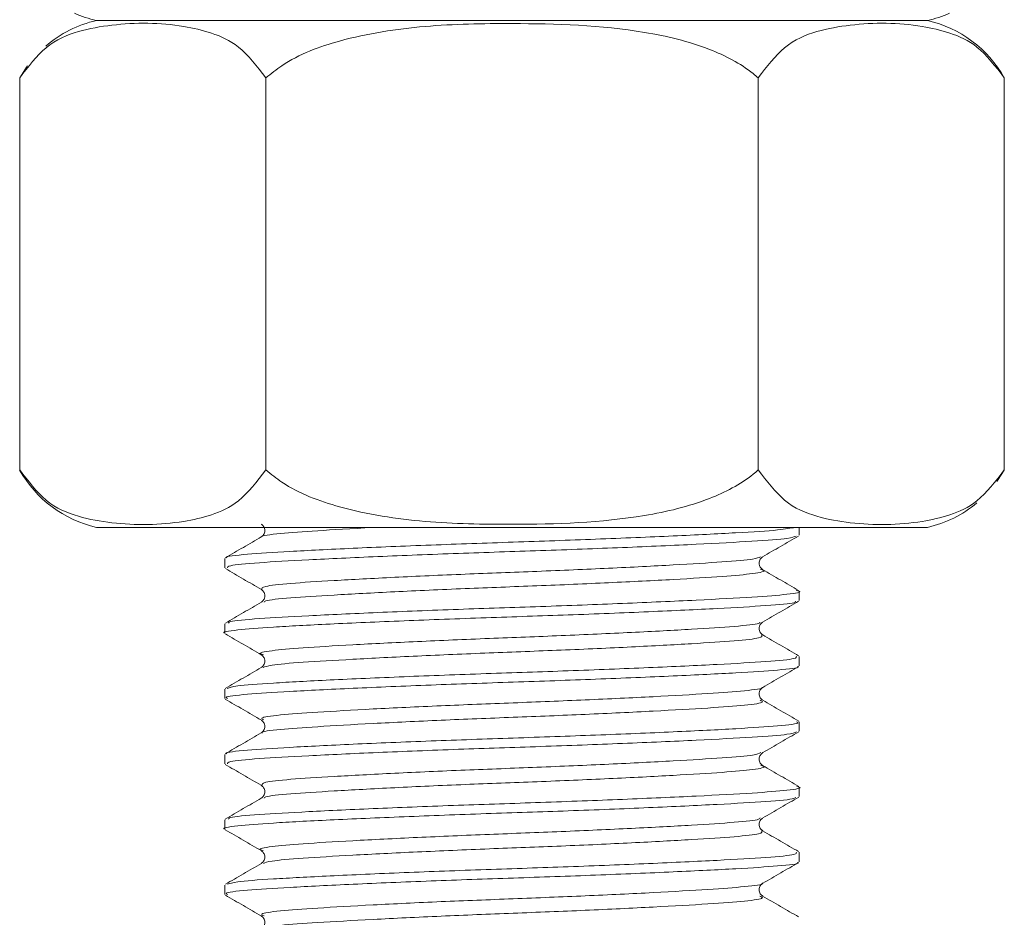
# Model space of a CAD drawing. Header units: millimetres. Extents: x 0 to 210, y 0 to 297.
# Tile 4 of 24: x 55 to 67, y 213 to 224. Entities that reach past the tile are written whole.
import ezdxf

# ---------------------------------------------------------------- set-up
doc = ezdxf.new("R2010")
doc.units = ezdxf.units.MM

msp = doc.modelspace()

# ---------------------------------------------------------------- linework, layer by layer
at = {"color": 179, "linetype": 'Continuous', "lineweight": 15}
for p, q in [((55.507, 224.214), (60.81, 224.214)), ((60.81, 224.214), (66.114, 224.214)), ((54.613, 223.617), (54.528, 223.485)), ((54.627, 223.637), (54.613, 223.617)), ((54.527, 223.483), (54.527, 218.479)), ((57.669, 223.483), (57.669, 218.479)), ((63.952, 223.483), (63.952, 218.479)), ((67.094, 223.483), (67.094, 218.479)), ((67.008, 218.344), (67.092, 218.476)), ((66.998, 218.33), (67.008, 218.344)), ((60.81, 217.747), (55.507, 217.747)), ((66.114, 217.747), (60.81, 217.747)), ((64.477, 217.646), (64.477, 217.747)), ((57.144, 217.35), (57.144, 217.229)), ((64.477, 216.813), (64.477, 216.933)), ((57.144, 216.516), (57.144, 216.396)), ((64.477, 215.979), (64.477, 216.1)), ((57.144, 215.683), (57.144, 215.563)), ((64.477, 215.146), (64.477, 215.266)), ((57.144, 214.85), (57.144, 214.729)), ((64.477, 214.313), (64.477, 214.433)), ((57.144, 214.016), (57.144, 213.896)), ((64.477, 213.479), (64.477, 213.6)), ((57.144, 213.183), (57.144, 213.063))]:
    msp.add_line(p, q, dxfattribs=at)
for centre, start, end in [((55.846, 222.737), 102.9485, 130.5868), ((55.846, 225.691), 245.9233, 257.0515), ((65.774, 225.691), 282.9485, 294.1691), ((65.774, 222.737), 29.4999, 77.0515), ((55.846, 219.224), 209.4999, 257.0515), ((65.774, 219.224), 282.9485, 309.7984)]:
    msp.add_arc(centre, 1.516, start, end, dxfattribs=at)
for points, knots in [([(54.527, 223.483), (54.636, 223.625), (54.865, 223.923), (55.278, 224.089), (55.865, 224.191), (56.436, 224.188), (56.975, 224.065), (57.342, 223.906), (57.556, 223.629), (57.669, 223.483)], [0, 0, 0, 0, 0.118291, 0.248509, 0.379381, 0.660101, 0.769044, 0.877621, 1, 1, 1, 1]), ([(63.952, 223.483), (64.061, 223.625), (64.29, 223.923), (64.703, 224.089), (65.29, 224.191), (65.861, 224.188), (66.4, 224.065), (66.767, 223.906), (66.981, 223.629), (67.094, 223.483)], [0, 0, 0, 0, 0.118291, 0.248509, 0.379381, 0.660101, 0.769044, 0.877621, 1, 1, 1, 1]), ([(57.669, 223.483), (57.736, 223.536), (58.013, 223.756), (58.704, 224.011), (59.7, 224.163), (61.005, 224.186), (62.231, 224.146), (63.271, 223.901), (63.748, 223.656), (63.931, 223.501), (63.952, 223.483)], [0, 0, 0, 0, 0.039392, 0.161561, 0.330425, 0.500093, 0.758928, 0.890049, 0.987259, 1, 1, 1, 1]), ([(54.527, 218.479), (54.636, 218.337), (54.865, 218.038), (55.278, 217.872), (55.865, 217.77), (56.436, 217.774), (56.975, 217.896), (57.342, 218.056), (57.556, 218.332), (57.669, 218.479)], [0, 0, 0, 0, 0.118291, 0.248509, 0.379381, 0.660101, 0.769044, 0.877621, 1, 1, 1, 1]), ([(57.669, 218.479), (57.736, 218.425), (58.013, 218.205), (58.704, 217.95), (59.7, 217.798), (61.005, 217.775), (62.231, 217.815), (63.271, 218.06), (63.748, 218.305), (63.931, 218.46), (63.952, 218.479)], [0, 0, 0, 0, 0.039392, 0.1615607, 0.3304249, 0.5000927, 0.758928, 0.8900495, 0.9872586, 1, 1, 1, 1]), ([(63.952, 218.479), (64.061, 218.337), (64.29, 218.038), (64.703, 217.872), (65.29, 217.77), (65.861, 217.774), (66.4, 217.896), (66.767, 218.056), (66.981, 218.332), (67.094, 218.479)], [0, 0, 0, 0, 0.118291, 0.248509, 0.379381, 0.660101, 0.769044, 0.877621, 1, 1, 1, 1]), ([(57.61, 217.788), (57.621, 217.78), (57.643, 217.763), (57.661, 217.706), (57.643, 217.649), (57.621, 217.632), (57.61, 217.624)], [0, 0, 0, 0, 0.248283, 0.499997, 0.751712, 1, 1, 1, 1]), ([(57.611, 217.625), (57.535, 217.58), (57.382, 217.492), (57.229, 217.403), (57.152, 217.359)], [0, 0, 0, 0, 0.499933, 1, 1, 1, 1]), ([(64.009, 217.371), (64.085, 217.415), (64.238, 217.504), (64.391, 217.592), (64.468, 217.636)], [0, 0, 0, 0, 0.499941, 1, 1, 1, 1]), ([(64.01, 217.207), (63.999, 217.216), (63.977, 217.233), (63.96, 217.29), (63.977, 217.346), (63.999, 217.363), (64.01, 217.372)], [0, 0, 0, 0, 0.2483018, 0.4999988, 0.7516964, 1, 1, 1, 1]), ([(57.153, 217.22), (57.229, 217.176), (57.382, 217.087), (57.535, 216.998), (57.612, 216.954)], [0, 0, 0, 0, 0.500063, 1, 1, 1, 1]), ([(64.468, 216.943), (64.391, 216.987), (64.238, 217.075), (64.085, 217.164), (64.009, 217.208)], [0, 0, 0, 0, 0.500062, 1, 1, 1, 1]), ([(57.61, 216.955), (57.621, 216.947), (57.643, 216.93), (57.661, 216.873), (57.643, 216.816), (57.621, 216.799), (57.61, 216.791)], [0, 0, 0, 0, 0.248341, 0.500002, 0.751663, 1, 1, 1, 1]), ([(57.612, 216.792), (57.535, 216.747), (57.382, 216.659), (57.229, 216.57), (57.153, 216.526)], [0, 0, 0, 0, 0.499944, 1, 1, 1, 1]), ([(64.009, 216.538), (64.086, 216.582), (64.239, 216.671), (64.392, 216.759), (64.468, 216.803)], [0, 0, 0, 0, 0.499934, 1, 1, 1, 1]), ([(64.01, 216.374), (63.999, 216.383), (63.977, 216.4), (63.96, 216.456), (63.977, 216.513), (63.999, 216.53), (64.01, 216.538)], [0, 0, 0, 0, 0.248395, 0.499999, 0.751605, 1, 1, 1, 1]), ([(57.152, 216.387), (57.228, 216.343), (57.381, 216.254), (57.534, 216.166), (57.611, 216.121)], [0, 0, 0, 0, 0.500068, 1, 1, 1, 1]), ([(64.469, 216.109), (64.392, 216.153), (64.239, 216.242), (64.086, 216.33), (64.01, 216.374)], [0, 0, 0, 0, 0.50005, 1, 1, 1, 1]), ([(57.611, 216.121), (57.621, 216.113), (57.643, 216.096), (57.661, 216.04), (57.643, 215.983), (57.621, 215.966), (57.611, 215.958)], [0, 0, 0, 0, 0.248404, 0.5, 0.751596, 1, 1, 1, 1]), ([(57.61, 215.957), (57.533, 215.913), (57.38, 215.824), (57.227, 215.736), (57.151, 215.691)], [0, 0, 0, 0, 0.4999507, 1, 1, 1, 1]), ([(64.01, 215.705), (64.087, 215.749), (64.24, 215.838), (64.393, 215.926), (64.47, 215.971)], [0, 0, 0, 0, 0.499932, 1, 1, 1, 1]), ([(64.01, 215.541), (63.999, 215.549), (63.977, 215.566), (63.96, 215.623), (63.977, 215.679), (63.999, 215.696), (64.01, 215.705)], [0, 0, 0, 0, 0.2483614, 0.5000018, 0.7516414, 1, 1, 1, 1]), ([(57.15, 215.554), (57.227, 215.51), (57.38, 215.422), (57.533, 215.333), (57.61, 215.289)], [0, 0, 0, 0, 0.500066, 1, 1, 1, 1]), ([(64.471, 215.274), (64.394, 215.319), (64.241, 215.407), (64.088, 215.496), (64.012, 215.54)], [0, 0, 0, 0, 0.500055, 1, 1, 1, 1]), ([(57.61, 215.288), (57.621, 215.28), (57.643, 215.263), (57.661, 215.206), (57.643, 215.149), (57.621, 215.132), (57.61, 215.124)], [0, 0, 0, 0, 0.248309, 0.499998, 0.751688, 1, 1, 1, 1]), ([(57.609, 215.123), (57.532, 215.079), (57.379, 214.99), (57.226, 214.902), (57.15, 214.858)], [0, 0, 0, 0, 0.499939, 1, 1, 1, 1]), ([(64.012, 214.872), (64.088, 214.917), (64.241, 215.005), (64.394, 215.094), (64.471, 215.138)], [0, 0, 0, 0, 0.499937, 1, 1, 1, 1]), ([(64.01, 214.707), (63.999, 214.716), (63.977, 214.733), (63.96, 214.79), (63.977, 214.846), (64, 214.863), (64.011, 214.872)], [0, 0, 0, 0, 0.2482766, 0.4999972, 0.7517192, 1, 1, 1, 1]), ([(57.15, 214.722), (57.226, 214.677), (57.379, 214.589), (57.532, 214.5), (57.609, 214.456)], [0, 0, 0, 0, 0.500059, 1, 1, 1, 1]), ([(64.47, 214.441), (64.394, 214.485), (64.241, 214.574), (64.088, 214.663), (64.011, 214.707)], [0, 0, 0, 0, 0.500066, 1, 1, 1, 1]), ([(57.61, 214.455), (57.621, 214.447), (57.643, 214.43), (57.661, 214.373), (57.643, 214.316), (57.621, 214.299), (57.61, 214.291)], [0, 0, 0, 0, 0.248319, 0.500003, 0.751686, 1, 1, 1, 1]), ([(57.611, 214.291), (57.534, 214.247), (57.381, 214.158), (57.228, 214.069), (57.151, 214.025)], [0, 0, 0, 0, 0.499931, 1, 1, 1, 1]), ([(64.012, 214.039), (64.088, 214.083), (64.241, 214.172), (64.394, 214.26), (64.471, 214.305)], [0, 0, 0, 0, 0.499946, 1, 1, 1, 1]), ([(64.01, 213.874), (63.999, 213.883), (63.977, 213.9), (63.96, 213.956), (63.977, 214.013), (63.999, 214.03), (64.01, 214.038)], [0, 0, 0, 0, 0.248384, 0.499999, 0.751615, 1, 1, 1, 1]), ([(57.15, 213.888), (57.227, 213.844), (57.38, 213.755), (57.533, 213.666), (57.609, 213.622)], [0, 0, 0, 0, 0.50005, 1, 1, 1, 1]), ([(64.468, 213.609), (64.392, 213.653), (64.239, 213.742), (64.086, 213.83), (64.009, 213.875)], [0, 0, 0, 0, 0.500067, 1, 1, 1, 1]), ([(57.611, 213.621), (57.621, 213.613), (57.643, 213.596), (57.661, 213.54), (57.643, 213.483), (57.621, 213.466), (57.611, 213.458)], [0, 0, 0, 0, 0.248407, 0.5, 0.751593, 1, 1, 1, 1]), ([(57.612, 213.458), (57.535, 213.414), (57.382, 213.325), (57.229, 213.237), (57.153, 213.193)], [0, 0, 0, 0, 0.499939, 1, 1, 1, 1]), ([(64.011, 213.205), (64.087, 213.249), (64.24, 213.338), (64.393, 213.426), (64.469, 213.471)], [0, 0, 0, 0, 0.499952, 1, 1, 1, 1]), ([(64.01, 213.041), (63.999, 213.049), (63.977, 213.066), (63.96, 213.123), (63.977, 213.179), (63.999, 213.196), (64.01, 213.205)], [0, 0, 0, 0, 0.248377, 0.500001, 0.751625, 1, 1, 1, 1]), ([(57.152, 213.053), (57.229, 213.009), (57.382, 212.921), (57.535, 212.832), (57.611, 212.788)], [0, 0, 0, 0, 0.500051, 1, 1, 1, 1]), ([(64.468, 212.776), (64.392, 212.82), (64.239, 212.909), (64.086, 212.997), (64.009, 213.041)], [0, 0, 0, 0, 0.500055, 1, 1, 1, 1]), ([(57.61, 212.788), (57.621, 212.78), (57.643, 212.763), (57.661, 212.706), (57.643, 212.649), (57.621, 212.632), (57.61, 212.624)], [0, 0, 0, 0, 0.248304, 0.499996, 0.75169, 1, 1, 1, 1])]:
    msp.add_open_spline(points, degree=3, knots=knots, dxfattribs=at)
at = {"color": 179, "linetype": 'Continuous', "lineweight": 0}
for points, knots in [([(57.17, 217.359), (57.167, 217.361), (57.143, 217.376), (57.402, 217.404), (57.939, 217.439), (58.757, 217.48), (59.75, 217.521), (60.827, 217.558), (61.903, 217.596), (62.895, 217.637), (63.692, 217.678), (64.243, 217.711), (64.366, 217.736), (64.423, 217.747)], [0, 0, 0, 0, 0.012403, 0.113259, 0.210782, 0.312132, 0.414419, 0.513203, 0.612155, 0.714482, 0.815731, 0.913235, 1, 1, 1, 1]), ([(59.104, 217.747), (59.081, 217.746), (58.769, 217.731), (58.306, 217.703), (57.826, 217.668), (57.602, 217.641), (57.621, 217.626), (57.623, 217.625)], [0, 0, 0, 0, 0.025087, 0.345135, 0.653085, 0.971569, 1, 1, 1, 1]), ([(64.437, 217.636), (64.412, 217.626), (64.356, 217.602), (63.906, 217.57), (63.189, 217.531), (62.247, 217.489), (61.19, 217.45), (60.104, 217.415), (59.073, 217.374), (58.188, 217.332), (57.547, 217.296), (57.182, 217.262), (57.18, 217.239), (57.179, 217.229)], [0, 0, 0, 0, 0.07256, 0.166237, 0.261774, 0.359757, 0.455893, 0.549236, 0.646375, 0.744064, 0.838149, 0.933166, 1, 1, 1, 1]), ([(63.98, 217.371), (63.959, 217.361), (63.91, 217.338), (63.519, 217.306), (62.892, 217.267), (62.067, 217.225), (61.143, 217.185), (60.193, 217.15), (59.29, 217.109), (58.516, 217.068), (57.952, 217.032), (57.612, 216.994), (57.617, 216.967), (57.619, 216.954)], [0, 0, 0, 0, 0.068524, 0.16003, 0.253353, 0.349068, 0.442978, 0.534157, 0.629046, 0.724474, 0.816377, 0.909193, 1, 1, 1, 1]), ([(63.983, 217.208), (63.997, 217.205), (64.069, 217.188), (63.915, 217.156), (63.529, 217.121), (62.89, 217.082), (62.068, 217.04), (61.142, 217.001), (60.192, 216.966), (59.29, 216.925), (58.514, 216.883), (57.958, 216.847), (57.656, 216.817), (57.649, 216.797), (57.647, 216.791)], [0, 0, 0, 0, 0.023698, 0.118965, 0.21051, 0.303876, 0.399633, 0.493584, 0.584803, 0.679735, 0.775205, 0.867149, 0.960005, 1, 1, 1, 1]), ([(57.194, 216.526), (57.196, 216.532), (57.204, 216.552), (57.551, 216.582), (58.187, 216.619), (59.073, 216.66), (60.104, 216.701), (61.19, 216.736), (62.248, 216.776), (63.186, 216.818), (63.917, 216.857), (64.358, 216.892), (64.533, 216.923), (64.454, 216.94), (64.439, 216.943)], [0, 0, 0, 0, 0.042567, 0.135409, 0.22734, 0.322793, 0.417708, 0.508915, 0.602851, 0.698591, 0.791941, 0.883474, 0.978725, 1, 1, 1, 1]), ([(64.428, 216.803), (64.427, 216.797), (64.424, 216.778), (64.086, 216.748), (63.459, 216.712), (62.579, 216.67), (61.55, 216.629), (60.466, 216.594), (59.405, 216.554), (58.462, 216.513), (57.721, 216.474), (57.28, 216.438), (57.091, 216.41), (57.145, 216.396), (57.146, 216.396)], [0, 0, 0, 0, 0.040938, 0.136052, 0.229952, 0.32753, 0.424696, 0.51804, 0.613993, 0.711926, 0.807548, 0.901077, 0.998432, 1, 1, 1, 1]), ([(63.975, 216.538), (63.974, 216.532), (63.97, 216.513), (63.676, 216.483), (63.128, 216.447), (62.358, 216.406), (61.458, 216.365), (60.509, 216.329), (59.581, 216.29), (58.755, 216.248), (58.109, 216.209), (57.714, 216.174), (57.554, 216.142), (57.624, 216.125), (57.639, 216.122)], [0, 0, 0, 0, 0.037224, 0.130319, 0.222223, 0.317731, 0.412834, 0.504195, 0.598111, 0.693966, 0.787557, 0.879098, 0.974388, 1, 1, 1, 1]), ([(63.997, 216.374), (64.002, 216.362), (64.011, 216.335), (63.683, 216.299), (63.126, 216.262), (62.358, 216.221), (61.458, 216.18), (60.508, 216.145), (59.582, 216.105), (58.752, 216.063), (58.118, 216.025), (57.713, 215.992), (57.658, 215.968), (57.633, 215.957)], [0, 0, 0, 0, 0.086361, 0.179161, 0.270774, 0.365978, 0.46078, 0.551851, 0.645469, 0.74102, 0.834314, 0.925565, 1, 1, 1, 1]), ([(57.176, 215.691), (57.205, 215.703), (57.268, 215.727), (57.733, 215.76), (58.459, 215.799), (59.406, 215.841), (60.465, 215.88), (61.55, 215.916), (62.579, 215.957), (63.458, 215.998), (64.09, 216.034), (64.444, 216.068), (64.441, 216.09), (64.439, 216.1)], [0, 0, 0, 0, 0.078261, 0.171578, 0.266983, 0.364694, 0.46043, 0.553562, 0.650508, 0.747864, 0.841551, 0.936451, 1, 1, 1, 1]), ([(64.454, 215.971), (64.457, 215.969), (64.484, 215.954), (64.232, 215.926), (63.704, 215.891), (62.893, 215.851), (61.904, 215.809), (60.828, 215.772), (59.751, 215.735), (58.757, 215.693), (57.941, 215.652), (57.396, 215.618), (57.132, 215.586), (57.171, 215.568), (57.181, 215.563)], [0, 0, 0, 0, 0.010305, 0.106616, 0.199616, 0.296187, 0.393788, 0.488173, 0.582391, 0.679953, 0.776625, 0.869644, 0.965839, 1, 1, 1, 1]), ([(64.001, 215.705), (64.002, 215.704), (64.024, 215.689), (63.804, 215.662), (63.343, 215.627), (62.633, 215.586), (61.768, 215.545), (60.826, 215.507), (59.883, 215.471), (59.013, 215.429), (58.301, 215.388), (57.818, 215.353), (57.58, 215.319), (57.627, 215.297), (57.645, 215.289)], [0, 0, 0, 0, 0.00689, 0.10134, 0.192541, 0.287247, 0.382964, 0.475524, 0.56792, 0.663599, 0.758403, 0.849623, 0.943959, 1, 1, 1, 1]), ([(63.976, 215.54), (63.994, 215.532), (64.043, 215.511), (63.814, 215.477), (63.34, 215.442), (62.634, 215.402), (61.767, 215.36), (60.826, 215.323), (59.883, 215.286), (59.014, 215.244), (58.298, 215.203), (57.827, 215.168), (57.601, 215.14), (57.622, 215.125), (57.625, 215.123)], [0, 0, 0, 0, 0.051895, 0.146267, 0.237394, 0.332022, 0.427661, 0.520146, 0.612466, 0.708066, 0.802793, 0.893938, 0.988198, 1, 1, 1, 1]), ([(57.172, 214.858), (57.168, 214.86), (57.142, 214.876), (57.401, 214.904), (57.94, 214.939), (58.757, 214.98), (59.751, 215.021), (60.828, 215.058), (61.904, 215.096), (62.894, 215.137), (63.702, 215.178), (64.238, 215.213), (64.493, 215.244), (64.451, 215.262), (64.441, 215.266)], [0, 0, 0, 0, 0.015096, 0.111134, 0.204002, 0.300516, 0.397919, 0.491984, 0.586215, 0.683658, 0.780072, 0.87292, 0.969074, 1, 1, 1, 1]), ([(64.443, 215.138), (64.417, 215.127), (64.361, 215.103), (63.907, 215.07), (63.19, 215.031), (62.247, 214.989), (61.191, 214.95), (60.105, 214.915), (59.074, 214.874), (58.188, 214.832), (57.547, 214.796), (57.182, 214.762), (57.18, 214.739), (57.179, 214.729)], [0, 0, 0, 0, 0.076054, 0.169374, 0.264541, 0.362148, 0.457918, 0.550902, 0.647666, 0.744981, 0.838708, 0.933357, 1, 1, 1, 1]), ([(63.986, 214.873), (63.964, 214.862), (63.915, 214.838), (63.52, 214.806), (62.893, 214.767), (62.068, 214.725), (61.143, 214.685), (60.193, 214.65), (59.29, 214.609), (58.516, 214.568), (57.952, 214.532), (57.616, 214.495), (57.619, 214.469), (57.621, 214.456)], [0, 0, 0, 0, 0.072169, 0.163702, 0.257049, 0.35279, 0.446729, 0.537932, 0.632847, 0.728302, 0.820234, 0.913073, 1, 1, 1, 1]), ([(63.987, 214.707), (64, 214.704), (64.068, 214.687), (63.915, 214.656), (63.53, 214.621), (62.89, 214.582), (62.069, 214.54), (61.143, 214.501), (60.193, 214.466), (59.291, 214.425), (58.515, 214.383), (57.958, 214.347), (57.655, 214.316), (57.648, 214.297), (57.646, 214.291)], [0, 0, 0, 0, 0.0206262, 0.116044, 0.2077352, 0.3012437, 0.3971505, 0.4912517, 0.5826128, 0.6776911, 0.7733119, 0.8654032, 0.9584018, 1, 1, 1, 1]), ([(57.193, 214.025), (57.195, 214.032), (57.202, 214.052), (57.551, 214.082), (58.187, 214.119), (59.074, 214.16), (60.105, 214.201), (61.191, 214.236), (62.248, 214.276), (63.187, 214.318), (63.918, 214.357), (64.357, 214.392), (64.533, 214.422), (64.457, 214.439), (64.445, 214.441)], [0, 0, 0, 0, 0.044429, 0.137397, 0.229458, 0.325044, 0.420089, 0.511421, 0.605489, 0.701362, 0.794838, 0.8865, 0.981884, 1, 1, 1, 1]), ([(64.43, 214.305), (64.429, 214.298), (64.427, 214.279), (64.087, 214.248), (63.459, 214.212), (62.579, 214.17), (61.551, 214.129), (60.466, 214.094), (59.406, 214.054), (58.463, 214.013), (57.721, 213.974), (57.281, 213.938), (57.091, 213.91), (57.145, 213.896), (57.146, 213.896)], [0, 0, 0, 0, 0.043949, 0.138762, 0.232358, 0.329622, 0.426477, 0.519523, 0.615166, 0.712785, 0.808103, 0.90133, 0.998372, 1, 1, 1, 1]), ([(63.976, 214.039), (63.976, 214.033), (63.973, 214.014), (63.677, 213.983), (63.128, 213.947), (62.358, 213.906), (61.459, 213.865), (60.509, 213.829), (59.582, 213.79), (58.755, 213.748), (58.109, 213.709), (57.715, 213.674), (57.554, 213.643), (57.622, 213.626), (57.636, 213.622)], [0, 0, 0, 0, 0.040562, 0.133533, 0.225309, 0.320685, 0.41566, 0.506897, 0.600681, 0.696406, 0.789872, 0.881286, 0.976444, 1, 1, 1, 1]), ([(63.998, 213.875), (64.002, 213.862), (64.012, 213.836), (63.683, 213.799), (63.127, 213.763), (62.359, 213.721), (61.459, 213.68), (60.509, 213.645), (59.582, 213.605), (58.753, 213.564), (58.118, 213.525), (57.717, 213.492), (57.662, 213.468), (57.638, 213.458)], [0, 0, 0, 0, 0.087312, 0.180325, 0.272143, 0.367562, 0.462581, 0.553859, 0.647686, 0.743454, 0.836963, 0.928419, 1, 1, 1, 1]), ([(57.181, 213.193), (57.209, 213.203), (57.272, 213.228), (57.734, 213.26), (58.459, 213.299), (59.407, 213.341), (60.466, 213.38), (61.551, 213.416), (62.58, 213.457), (63.458, 213.498), (64.09, 213.534), (64.444, 213.568), (64.441, 213.59), (64.439, 213.6)], [0, 0, 0, 0, 0.075702, 0.169283, 0.264962, 0.362952, 0.458957, 0.552356, 0.649579, 0.747212, 0.841163, 0.936336, 1, 1, 1, 1]), ([(64.454, 213.47), (64.457, 213.469), (64.484, 213.454), (64.232, 213.426), (63.704, 213.391), (62.894, 213.351), (61.905, 213.309), (60.829, 213.272), (59.751, 213.235), (58.758, 213.193), (57.942, 213.152), (57.396, 213.118), (57.132, 213.086), (57.171, 213.068), (57.181, 213.063)], [0, 0, 0, 0, 0.009764, 0.106123, 0.199167, 0.295782, 0.393431, 0.487866, 0.582125, 0.679733, 0.776453, 0.869517, 0.965756, 1, 1, 1, 1]), ([(64.001, 213.205), (64.002, 213.204), (64.024, 213.189), (63.804, 213.162), (63.343, 213.127), (62.633, 213.086), (61.768, 213.045), (60.826, 213.007), (59.884, 212.971), (59.014, 212.929), (58.301, 212.888), (57.818, 212.853), (57.579, 212.818), (57.627, 212.796), (57.646, 212.788)], [0, 0, 0, 0, 0.0068167, 0.1010773, 0.1920929, 0.2866045, 0.382128, 0.4745043, 0.5667096, 0.6621929, 0.7568071, 0.8478421, 0.9419852, 1, 1, 1, 1]), ([(63.974, 213.041), (63.993, 213.033), (64.045, 213.012), (63.815, 212.977), (63.34, 212.942), (62.634, 212.902), (61.768, 212.86), (60.826, 212.823), (59.884, 212.786), (59.014, 212.744), (58.298, 212.703), (57.828, 212.669), (57.602, 212.641), (57.622, 212.626), (57.624, 212.624)], [0, 0, 0, 0, 0.055467, 0.149722, 0.240732, 0.335238, 0.430755, 0.523126, 0.615325, 0.710803, 0.805411, 0.89644, 0.990578, 1, 1, 1, 1])]:
    msp.add_open_spline(points, degree=3, knots=knots, dxfattribs=at)

doc.saveas('drawing.dxf')
